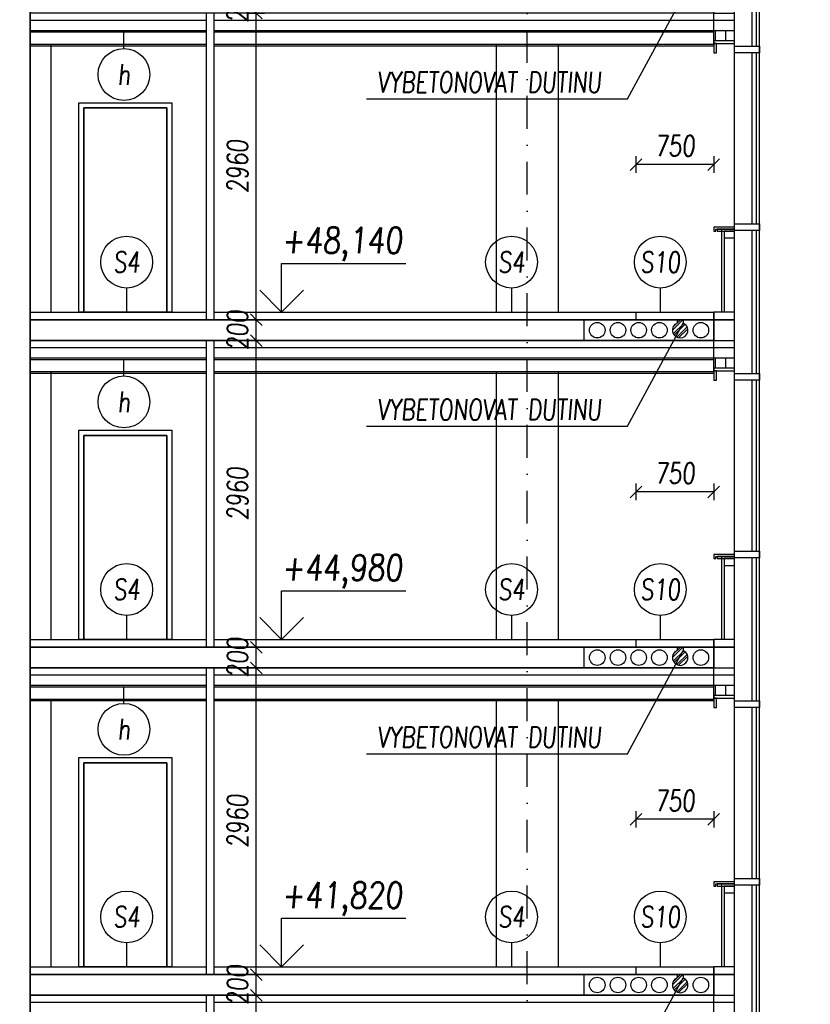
# Model space of a CAD drawing. Header units: millimetres. Extents: x -24606338 to 439687, y 151354 to 480404.
# Tile 74 of 93: x 367538 to 375170, y 229291 to 238794. Entities that reach past the tile are written whole.
import ezdxf
from ezdxf.enums import TextEntityAlignment as Align

# ---------------------------------------------------------------- set-up
doc = ezdxf.new("R2010")
doc.units = ezdxf.units.MM
doc.linetypes.add('ČERCHOVANÁ', pattern=[25.4, 12.7, -6.35, 0, -6.35])
for name, color, linetype in [('DVERE', 4, 'Continuous'), ('KOTY', 7, 'Continuous'), ('KOTY - FASÁDA', 7, 'Continuous'), ('NOVA', 240, 'Continuous'), ('NOVÁ INTERIERY', 240, 'Continuous'), ('OSY', 7, 'Continuous'), ('TENKA', 4, 'Continuous'), ('TLUSTA', 2, 'Continuous'), ('ŽB', 3, 'Continuous')]:
    doc.layers.add(name, color=color, linetype=linetype)
doc.styles.add('CS-ROMANS', font='romans.shx', dxfattribs={"width": 0.75, "oblique": 5})
doc.styles.add('CS-ROMANS_100', font='romans.shx', dxfattribs={"width": 0.75, "oblique": 5, "height": 200})
doc.styles.add('ROMANS', font='romans.shx', dxfattribs={"width": 0.75, "oblique": 5, "height": 200})
doc.dimstyles.new('A_KÓTA_100', dxfattribs={"dimtxt": 200, "dimasz": 4, "dimexe": 100, "dimexo": 1500, "dimgap": 80, "dimtad": 1, "dimdec": 0, "dimdsep": 46, "dimtxsty": 'CS-ROMANS_100', "dimblk": 'KOT_CARA20', "dimcen": 90, "dimse1": 1, "dimse2": 1, "dimclrd": 256, "dimclre": 256, "dimclrt": 256, "dimadec": 0, "dimazin": 0, "dimtfac": 1, "dimtdec": 0, "dimtix": 1, "dimtmove": 2, "dimatfit": 3, "dimldrblk": 'OBLIQUE', "dimfxl": 1, "dimfxlon": 1, "dimtolj": 1, "dimarcsym": 0})

# ---------------------------------------------------------------- blocks, each defined once
blk = doc.blocks.new('VÝŠKOVÁ KÓTA 1')
at = {"ltscale": 0.25}
for p, q in [((0, 3.758), (9.586, 3.758)), ((0, 0), (0, 3.758)), ((0, 0), (-1.697, 1.697)), ((0, 0), (1.697, 1.697))]:
    blk.add_line(p, q, dxfattribs=at)
at = {"style": 'ROMANS', "oblique": 5, "width": 0.8}
blk.add_attdef('VÝŠKA', (0, 4.539), '', height=2, dxfattribs=at)
blk = doc.blocks.new('A$C2F1015B4')
at = {"layer": 'NOVA'}
for points in [[(-440.9, 2502.5), (-200, 2502.5), (-200, 2567.5), (-440.9, 2567.5)], [(0, 2592.5), (-200, 2592.5), (-200, 2617.5), (0, 2617.5)], [(0, 2502.5), (-25, 2502.5), (-25, 2592.5), (0, 2592.5)], [(-440.9, 787.5), (-200, 787.5), (-200, 852.5), (-440.9, 852.5)], [(-200, 820), (0, 820), (0, 780), (-20, 780), (-20, 800), (-200, 800)], [(-200, 800), (-33.5, 800), (-33.5, 780), (-200, 780)], [(-200, 780), (-100, 780), (-100, 715), (-200, 715)], [(0, -75), (-200, -75), (-200, 0), (0, 0)], [(0, -275), (-200, -275), (-200, -75), (0, -75)]]:
    blk.add_lwpolyline(points, close=True, dxfattribs=at)
for points in [[(-440.9, -592.5), (-440.9, 2567.5)], [(-200, -592.5), (-200, 2567.5)], [(-410.9, 852.5), (-410.9, 2502.5)], [(-370.9, 852.5), (-370.9, 2502.5)], [(-410.9, -592.5), (-410.9, 787.5)], [(-370.9, -592.5), (-370.9, 787.5)], [(-100, 780), (-100, 0)], [(-75, 800), (-75, 0)]]:
    blk.add_lwpolyline(points, dxfattribs=at)
blk = doc.blocks.new('KOT_CARA20')
for p, q in [((0, 0), (-14.1, -14.1)), ((0, 20), (0, -20)), ((0, 0), (14.1, 14.1))]:
    blk.add_line(p, q)
blk = doc.blocks.new('*D3291')
at = {"layer": 'Defpoints', "color": 0, "transparency": 16777216}
for p in [(373488.2, 237396), (373488.2, 235972.2), (374238.2, 235972.2)]:
    blk.add_point(p, dxfattribs=at)
at = {"layer": 'KOTY - FASÁDA', "lineweight": -2, "transparency": 16777216}
blk.add_line((374234.2, 237396), (373492.2, 237396), dxfattribs=at)
at = {"layer": 'KOTY - FASÁDA', "lineweight": -2, "transparency": 16777216, "xscale": 4, "yscale": 4, "zscale": 4, "rotation": 180}
blk.add_blockref('KOT_CARA20', (373488.2, 237396), dxfattribs=at)
at = {"layer": 'KOTY - FASÁDA', "lineweight": -2, "transparency": 16777216, "xscale": 4, "yscale": 4, "zscale": 4}
blk.add_blockref('KOT_CARA20', (374238.2, 237396), dxfattribs=at)
at = {"layer": 'KOTY - FASÁDA', "transparency": 16777216, "insert": (373863.2, 237576), "char_height": 200, "attachment_point": 5, "style": 'CS-ROMANS_100'}
blk.add_mtext('\\A1;750', dxfattribs=at)
blk = doc.blocks.new('_OBLIQUE')
at = {"color": 0, "linetype": 'ByBlock', "ltscale": 15}
blk.add_line((-0.5, -0.5), (0.5, 0.5), dxfattribs=at)
blk = doc.blocks.new('*D3292')
at = {"layer": 'Defpoints', "color": 0, "transparency": 16777216}
for p in [(373488.2, 234236), (373488.2, 232812.2), (374238.2, 232812.2)]:
    blk.add_point(p, dxfattribs=at)
at = {"layer": 'KOTY - FASÁDA', "lineweight": -2, "transparency": 16777216}
blk.add_line((374234.2, 234236), (373492.2, 234236), dxfattribs=at)
at = {"layer": 'KOTY - FASÁDA', "lineweight": -2, "transparency": 16777216, "xscale": 4, "yscale": 4, "zscale": 4, "rotation": 180}
blk.add_blockref('KOT_CARA20', (373488.2, 234236), dxfattribs=at)
at = {"layer": 'KOTY - FASÁDA', "lineweight": -2, "transparency": 16777216, "xscale": 4, "yscale": 4, "zscale": 4}
blk.add_blockref('KOT_CARA20', (374238.2, 234236), dxfattribs=at)
at = {"layer": 'KOTY - FASÁDA', "transparency": 16777216, "insert": (373863.2, 234416), "char_height": 200, "attachment_point": 5, "style": 'CS-ROMANS_100'}
blk.add_mtext('\\A1;750', dxfattribs=at)
blk = doc.blocks.new('*D3293')
at = {"layer": 'Defpoints', "color": 0, "transparency": 16777216}
for p in [(373488.2, 231076), (373488.2, 229652.2), (374238.2, 229652.2)]:
    blk.add_point(p, dxfattribs=at)
at = {"layer": 'KOTY - FASÁDA', "lineweight": -2, "transparency": 16777216}
blk.add_line((374234.2, 231076), (373492.2, 231076), dxfattribs=at)
at = {"layer": 'KOTY - FASÁDA', "lineweight": -2, "transparency": 16777216, "xscale": 4, "yscale": 4, "zscale": 4, "rotation": 180}
blk.add_blockref('KOT_CARA20', (373488.2, 231076), dxfattribs=at)
at = {"layer": 'KOTY - FASÁDA', "lineweight": -2, "transparency": 16777216, "xscale": 4, "yscale": 4, "zscale": 4}
blk.add_blockref('KOT_CARA20', (374238.2, 231076), dxfattribs=at)
at = {"layer": 'KOTY - FASÁDA', "transparency": 16777216, "insert": (373863.2, 231256), "char_height": 200, "attachment_point": 5, "style": 'CS-ROMANS_100'}
blk.add_mtext('\\A1;750', dxfattribs=at)
blk = doc.blocks.new('*D3457')
at = {"layer": 'Defpoints', "color": 0, "transparency": 16777216}
for p in [(369821.5, 229377.2), (370292.1, 229377.2), (370346.4, 226417.2)]:
    blk.add_point(p, dxfattribs=at)
at = {"layer": 'KOTY', "lineweight": -2, "transparency": 16777216}
blk.add_line((369821.5, 226421.2), (369821.5, 229373.2), dxfattribs=at)
at = {"layer": 'KOTY', "lineweight": -2, "transparency": 16777216, "xscale": 4, "yscale": 4, "zscale": 4}
for p, rotation in [((369821.5, 229377.2), 90), ((369821.5, 226417.2), 270)]:
    blk.add_blockref('KOT_CARA20', p, dxfattribs=dict(at, rotation=rotation))
at = {"layer": 'KOTY', "transparency": 16777216, "insert": (369641.5, 227897.2), "char_height": 200, "attachment_point": 5, "rotation": 90, "style": 'CS-ROMANS_100'}
blk.add_mtext('\\A1;2960', dxfattribs=at)
blk = doc.blocks.new('*D3458')
at = {"layer": 'Defpoints', "color": 0, "transparency": 16777216}
for p in [(369821.5, 229577.2), (370213.6, 229577.2), (370292.1, 229377.2)]:
    blk.add_point(p, dxfattribs=at)
at = {"layer": 'KOTY', "lineweight": -2, "transparency": 16777216}
for p, q in [((369821.5, 229581.2), (369821.5, 229585.2)), ((369821.5, 229377.2), (369821.5, 229577.2)), ((369821.5, 229373.2), (369821.5, 229369.2))]:
    blk.add_line(p, q, dxfattribs=at)
at = {"layer": 'KOTY', "lineweight": -2, "transparency": 16777216, "xscale": 4, "yscale": 4, "zscale": 4}
for p, rotation in [((369821.5, 229577.2), 270), ((369821.5, 229377.2), 90)]:
    blk.add_blockref('KOT_CARA20', p, dxfattribs=dict(at, rotation=rotation))
at = {"layer": 'KOTY', "transparency": 16777216, "insert": (369641.5, 229477.2), "char_height": 200, "attachment_point": 5, "rotation": 90, "style": 'CS-ROMANS_100'}
blk.add_mtext('\\A1;200', dxfattribs=at)
blk = doc.blocks.new('*D3459')
at = {"layer": 'Defpoints', "color": 0, "transparency": 16777216}
for p in [(369821.5, 232537.2), (370350.1, 232537.2), (370213.6, 229577.2)]:
    blk.add_point(p, dxfattribs=at)
at = {"layer": 'KOTY', "lineweight": -2, "transparency": 16777216}
blk.add_line((369821.5, 229581.2), (369821.5, 232533.2), dxfattribs=at)
at = {"layer": 'KOTY', "lineweight": -2, "transparency": 16777216, "xscale": 4, "yscale": 4, "zscale": 4}
for p, rotation in [((369821.5, 232537.2), 90), ((369821.5, 229577.2), 270)]:
    blk.add_blockref('KOT_CARA20', p, dxfattribs=dict(at, rotation=rotation))
at = {"layer": 'KOTY', "transparency": 16777216, "insert": (369641.5, 231057.2), "char_height": 200, "attachment_point": 5, "rotation": 90, "style": 'CS-ROMANS_100'}
blk.add_mtext('\\A1;2960', dxfattribs=at)
blk = doc.blocks.new('*D3460')
at = {"layer": 'Defpoints', "color": 0, "transparency": 16777216}
for p in [(369821.5, 232737.2), (370364.7, 232737.2), (370350.1, 232537.2)]:
    blk.add_point(p, dxfattribs=at)
at = {"layer": 'KOTY', "lineweight": -2, "transparency": 16777216}
for p, q in [((369821.5, 232741.2), (369821.5, 232745.2)), ((369821.5, 232537.2), (369821.5, 232737.2)), ((369821.5, 232533.2), (369821.5, 232529.2))]:
    blk.add_line(p, q, dxfattribs=at)
at = {"layer": 'KOTY', "lineweight": -2, "transparency": 16777216, "xscale": 4, "yscale": 4, "zscale": 4}
for p, rotation in [((369821.5, 232737.2), 270), ((369821.5, 232537.2), 90)]:
    blk.add_blockref('KOT_CARA20', p, dxfattribs=dict(at, rotation=rotation))
at = {"layer": 'KOTY', "transparency": 16777216, "insert": (369641.5, 232637.2), "char_height": 200, "attachment_point": 5, "rotation": 90, "style": 'CS-ROMANS_100'}
blk.add_mtext('\\A1;200', dxfattribs=at)
blk = doc.blocks.new('*D3461')
at = {"layer": 'Defpoints', "color": 0, "transparency": 16777216}
for p in [(369821.5, 235697.2), (370213.6, 235697.2), (370364.7, 232737.2)]:
    blk.add_point(p, dxfattribs=at)
at = {"layer": 'KOTY', "lineweight": -2, "transparency": 16777216}
blk.add_line((369821.5, 232741.2), (369821.5, 235693.2), dxfattribs=at)
at = {"layer": 'KOTY', "lineweight": -2, "transparency": 16777216, "xscale": 4, "yscale": 4, "zscale": 4}
for p, rotation in [((369821.5, 235697.2), 90), ((369821.5, 232737.2), 270)]:
    blk.add_blockref('KOT_CARA20', p, dxfattribs=dict(at, rotation=rotation))
at = {"layer": 'KOTY', "transparency": 16777216, "insert": (369641.5, 234217.2), "char_height": 200, "attachment_point": 5, "rotation": 90, "style": 'CS-ROMANS_100'}
blk.add_mtext('\\A1;2960', dxfattribs=at)
blk = doc.blocks.new('*D3462')
at = {"layer": 'Defpoints', "color": 0, "transparency": 16777216}
for p in [(369821.5, 235897.2), (370213.6, 235897.2), (370213.6, 235697.2)]:
    blk.add_point(p, dxfattribs=at)
at = {"layer": 'KOTY', "lineweight": -2, "transparency": 16777216}
for p, q in [((369821.5, 235901.2), (369821.5, 235905.2)), ((369821.5, 235697.2), (369821.5, 235897.2)), ((369821.5, 235693.2), (369821.5, 235689.2))]:
    blk.add_line(p, q, dxfattribs=at)
at = {"layer": 'KOTY', "lineweight": -2, "transparency": 16777216, "xscale": 4, "yscale": 4, "zscale": 4}
for p, rotation in [((369821.5, 235897.2), 270), ((369821.5, 235697.2), 90)]:
    blk.add_blockref('KOT_CARA20', p, dxfattribs=dict(at, rotation=rotation))
at = {"layer": 'KOTY', "transparency": 16777216, "insert": (369641.5, 235797.2), "char_height": 200, "attachment_point": 5, "rotation": 90, "style": 'CS-ROMANS_100'}
blk.add_mtext('\\A1;200', dxfattribs=at)
blk = doc.blocks.new('*D3463')
at = {"layer": 'Defpoints', "color": 0, "transparency": 16777216}
for p in [(369821.5, 238857.2), (370314, 238857.2), (370213.6, 235897.2)]:
    blk.add_point(p, dxfattribs=at)
at = {"layer": 'KOTY', "lineweight": -2, "transparency": 16777216}
blk.add_line((369821.5, 235901.2), (369821.5, 238853.2), dxfattribs=at)
at = {"layer": 'KOTY', "lineweight": -2, "transparency": 16777216, "xscale": 4, "yscale": 4, "zscale": 4}
for p, rotation in [((369821.5, 238857.2), 90), ((369821.5, 235897.2), 270)]:
    blk.add_blockref('KOT_CARA20', p, dxfattribs=dict(at, rotation=rotation))
at = {"layer": 'KOTY', "transparency": 16777216, "insert": (369641.5, 237377.2), "char_height": 200, "attachment_point": 5, "rotation": 90, "style": 'CS-ROMANS_100'}
blk.add_mtext('\\A1;2960', dxfattribs=at)
blk = doc.blocks.new('*D3464')
at = {"layer": 'Defpoints', "color": 0, "transparency": 16777216}
for p in [(369821.5, 239057.2), (370328.5, 239057.2), (370314, 238857.2)]:
    blk.add_point(p, dxfattribs=at)
at = {"layer": 'KOTY', "lineweight": -2, "transparency": 16777216}
for p, q in [((369821.5, 239061.2), (369821.5, 239065.2)), ((369821.5, 238857.2), (369821.5, 239057.2)), ((369821.5, 238853.2), (369821.5, 238849.2))]:
    blk.add_line(p, q, dxfattribs=at)
at = {"layer": 'KOTY', "lineweight": -2, "transparency": 16777216, "xscale": 4, "yscale": 4, "zscale": 4}
for p, rotation in [((369821.5, 239057.2), 270), ((369821.5, 238857.2), 90)]:
    blk.add_blockref('KOT_CARA20', p, dxfattribs=dict(at, rotation=rotation))
at = {"layer": 'KOTY', "transparency": 16777216, "insert": (369641.5, 238957.2), "char_height": 200, "attachment_point": 5, "rotation": 90, "style": 'CS-ROMANS_100'}
blk.add_mtext('\\A1;200', dxfattribs=at)
blk = doc.blocks.new('*D3475')
at = {"layer": 'Defpoints', "color": 0, "transparency": 16777216}
for p in [(374689.2, 250657.2), (378819.8, 250657.2), (374558.7, 191074.7)]:
    blk.add_point(p, dxfattribs=at)
at = {"layer": 'KOTY', "lineweight": -2, "transparency": 16777216}
blk.add_line((378819.8, 191078.7), (378819.8, 250653.2), dxfattribs=at)
at = {"layer": 'KOTY', "lineweight": -2, "transparency": 16777216, "xscale": 4, "yscale": 4, "zscale": 4}
for p, rotation in [((378819.8, 250657.2), 90), ((378819.8, 191074.7), 270)]:
    blk.add_blockref('KOT_CARA20', p, dxfattribs=dict(at, rotation=rotation))
at = {"layer": 'KOTY', "transparency": 16777216, "insert": (378639.8, 220865.9), "char_height": 200, "attachment_point": 5, "rotation": 90, "style": 'CS-ROMANS_100'}
blk.add_mtext('\\A1;59583', dxfattribs=at)
blk = doc.blocks.new('*D3477')
at = {"layer": 'Defpoints', "color": 0, "transparency": 16777216}
for p in [(369096.3, 253725.2), (376427, 186462.2), (379425.5, 186462.2)]:
    blk.add_point(p, dxfattribs=at)
at = {"layer": 'KOTY', "lineweight": -2, "transparency": 16777216}
blk.add_line((379425.5, 253721.2), (379425.5, 186466.2), dxfattribs=at)
at = {"layer": 'KOTY', "lineweight": -2, "transparency": 16777216, "xscale": 4, "yscale": 4, "zscale": 4}
for p, rotation in [((379425.5, 253725.2), 90), ((379425.5, 186462.2), 270)]:
    blk.add_blockref('KOT_CARA20', p, dxfattribs=dict(at, rotation=rotation))
at = {"layer": 'KOTY', "transparency": 16777216, "insert": (379245.5, 220093.7), "char_height": 200, "attachment_point": 5, "rotation": 90, "style": 'CS-ROMANS_100'}
blk.add_mtext('\\A1;67263', dxfattribs=at)

msp = doc.modelspace()

# ---------------------------------------------------------------- hatches: boundary and pattern name
at = {"layer": 'NOVA'}
h = msp.add_hatch(dxfattribs=at)
h.set_pattern_fill('ANSI32', color=256, scale=5)
h.set_pattern_definition([(45, (246986.39, -39812.43), (-33.6759605, 33.6759605), []), (45, (247008.84, -39812.43), (-33.6759605, 33.6759605), [])])
h.paths.add_polyline_path([(373943.246, 235865.896, -1.08667676), (373872.296, 235734.323)])
h.paths.add_polyline_path([(373883.246, 235865.896), (373883.246, 235897.158), (373943.246, 235897.158), (373943.246, 235865.896), (373872.296, 235734.323, -0.59688434)])
h = msp.add_hatch(dxfattribs=at)
h.set_pattern_fill('ANSI32', color=256, scale=5)
h.set_pattern_definition([(45, (246986.39, -42972.43), (-33.6759605, 33.6759605), []), (45, (247008.84, -42972.43), (-33.6759605, 33.6759605), [])])
h.paths.add_polyline_path([(373943.246, 232705.896, -1.08667676), (373872.296, 232574.323)])
h.paths.add_polyline_path([(373883.246, 232705.896), (373883.246, 232737.158), (373943.246, 232737.158), (373943.246, 232705.896), (373872.296, 232574.323, -0.59688434)])
h = msp.add_hatch(dxfattribs=at)
h.set_pattern_fill('ANSI32', color=256, scale=5)
h.set_pattern_definition([(45, (246986.39, -46132.43), (-33.6759605, 33.6759605), []), (45, (247008.84, -46132.43), (-33.6759605, 33.6759605), [])])
h.paths.add_polyline_path([(373943.246, 229545.896, -1.08667676), (373872.296, 229414.323)])
h.paths.add_polyline_path([(373883.246, 229545.896), (373883.246, 229577.158), (373943.246, 229577.158), (373943.246, 229545.896), (373872.296, 229414.323, -0.59688434)])

# ---------------------------------------------------------------- linework, layer by layer
at = {"layer": 'DVERE'}
for points in [[(369008.246, 235972.158), (368108.246, 235972.158), (368108.246, 237992.158), (369008.246, 237992.158)], [(369008.246, 235972.158), (368108.246, 235972.158), (368108.246, 237992.158), (369008.246, 237992.158)], [(368958.246, 235972.158), (368158.246, 235972.158), (368158.246, 237942.158), (368958.246, 237942.158)], [(368958.246, 235972.158), (368158.246, 235972.158), (368158.246, 237942.158), (368958.246, 237942.158)], [(369008.246, 232812.158), (368108.246, 232812.158), (368108.246, 234832.158), (369008.246, 234832.158)], [(369008.246, 232812.158), (368108.246, 232812.158), (368108.246, 234832.158), (369008.246, 234832.158)], [(368958.246, 232812.158), (368158.246, 232812.158), (368158.246, 234782.158), (368958.246, 234782.158)], [(368958.246, 232812.158), (368158.246, 232812.158), (368158.246, 234782.158), (368958.246, 234782.158)], [(369008.246, 229652.158), (368108.246, 229652.158), (368108.246, 231672.158), (369008.246, 231672.158)], [(369008.246, 229652.158), (368108.246, 229652.158), (368108.246, 231672.158), (369008.246, 231672.158)], [(368958.246, 229652.158), (368158.246, 229652.158), (368158.246, 231622.158), (368958.246, 231622.158)], [(368958.246, 229652.158), (368158.246, 229652.158), (368158.246, 231622.158), (368958.246, 231622.158)]]:
    msp.add_lwpolyline(points, close=True, dxfattribs=at)
at = {"layer": 'KOTY'}
for p, q in [((368544.475, 238514.9), (368544.475, 238672.158)), ((368570.482, 236204.118), (368570.482, 235972.158)), ((372286.06, 236204.118), (372286.06, 235972.158)), ((373721.548, 236204.118), (373721.548, 235972.158)), ((368544.475, 235354.9), (368544.475, 235512.158)), ((368570.482, 233044.118), (368570.482, 232812.158)), ((372286.06, 233044.118), (372286.06, 232812.158)), ((373721.548, 233044.118), (373721.548, 232812.158)), ((368544.475, 232194.9), (368544.475, 232352.158)), ((368570.482, 229884.118), (368570.482, 229652.158)), ((372286.06, 229884.118), (372286.06, 229652.158)), ((373721.548, 229884.118), (373721.548, 229652.158))]:
    msp.add_line(p, q, dxfattribs=at)
at = {"layer": 'KOTY', "linetype": 'ByBlock'}
for p, q in [((369743.979, 235972.158), (371061.074, 235972.158)), ((369743.979, 232812.158), (371061.074, 232812.158)), ((369743.979, 229652.158), (371061.074, 229652.158))]:
    msp.add_line(p, q, dxfattribs=at)
at = {"layer": 'KOTY', "ltscale": 20}
for centre in [(368544.475, 238264.9), (368570.482, 236454.118), (372286.06, 236454.118), (373721.548, 236454.118), (368544.475, 235104.9), (368570.482, 233294.118), (372286.06, 233294.118), (373721.548, 233294.118), (368544.475, 231944.9), (368570.482, 230134.118), (372286.06, 230134.118), (373721.548, 230134.118)]:
    msp.add_circle(centre, 250, dxfattribs=at)
at = {"layer": 'KOTY - FASÁDA'}
for p, q in [((373405.883, 238029.379), (373943.246, 239025.896)), ((370886.877, 238029.379), (373405.883, 238029.379)), ((373405.883, 234869.379), (373943.246, 235865.896)), ((370886.877, 234869.379), (373405.883, 234869.379)), ((373405.883, 231709.379), (373943.246, 232705.896)), ((370886.877, 231709.379), (373405.883, 231709.379)), ((373405.883, 228549.379), (373943.246, 229545.896))]:
    msp.add_line(p, q, dxfattribs=at)
at = {"layer": 'NOVA'}
for p, q in [((373883.246, 235897.158), (373883.246, 235865.896)), ((373943.246, 235897.158), (373883.246, 235897.158)), ((373883.246, 235897.158), (373883.246, 235865.896)), ((373943.246, 235897.158), (373883.246, 235897.158)), ((373943.246, 235897.158), (374238.246, 235897.158)), ((373943.246, 235897.158), (373943.246, 235865.896)), ((373943.246, 235897.158), (373943.246, 235865.896)), ((374238.246, 235897.158), (374238.246, 235697.158)), ((373883.246, 232737.158), (373883.246, 232705.896)), ((373943.246, 232737.158), (373883.246, 232737.158)), ((373883.246, 232737.158), (373883.246, 232705.896)), ((373943.246, 232737.158), (373883.246, 232737.158)), ((373943.246, 232737.158), (374238.246, 232737.158)), ((373943.246, 232737.158), (373943.246, 232705.896)), ((373943.246, 232737.158), (373943.246, 232705.896)), ((374238.246, 232737.158), (374238.246, 232537.158)), ((373883.246, 229577.158), (373883.246, 229545.896)), ((373943.246, 229577.158), (373883.246, 229577.158)), ((373883.246, 229577.158), (373883.246, 229545.896)), ((373943.246, 229577.158), (373883.246, 229577.158)), ((373943.246, 229577.158), (374238.246, 229577.158)), ((373943.246, 229577.158), (373943.246, 229545.896)), ((373943.246, 229577.158), (373943.246, 229545.896)), ((374238.246, 229577.158), (374238.246, 229377.158))]:
    msp.add_line(p, q, dxfattribs=at)
for points in [[(374238.246, 235897.158), (373488.246, 235897.158), (373488.246, 235972.158), (374238.246, 235972.158)], [(374238.246, 232737.158), (373488.246, 232737.158), (373488.246, 232812.158), (374238.246, 232812.158)], [(374238.246, 229577.158), (373488.246, 229577.158), (373488.246, 229652.158), (374238.246, 229652.158)]]:
    msp.add_lwpolyline(points, close=True, dxfattribs=at)
for points in [[(374028.246, 235897.158), (374238.246, 235897.158), (374238.246, 235697.158), (374028.246, 235697.158)], [(374028.246, 232737.158), (374238.246, 232737.158), (374238.246, 232537.158), (374028.246, 232537.158)], [(374028.246, 229577.158), (374238.246, 229577.158), (374238.246, 229377.158), (374028.246, 229377.158)]]:
    msp.add_lwpolyline(points, dxfattribs=at)
for centre in [(373913.246, 235797.158), (373913.246, 232637.158), (373913.246, 229477.158)]:
    msp.add_arc(centre, 75, 113.5781785, 66.4218215, dxfattribs=at)
at = {"layer": 'NOVÁ INTERIERY'}
for p, q in [((374238.246, 238589.658), (374238.246, 238672.158)), ((374253.246, 238589.658), (374253.246, 238687.158)), ((374353.246, 238589.658), (374353.246, 238687.158)), ((374238.246, 235429.658), (374238.246, 235512.158)), ((374253.246, 235429.658), (374253.246, 235527.158)), ((374353.246, 235429.658), (374353.246, 235527.158)), ((374253.246, 232269.658), (374253.246, 232367.158)), ((374353.246, 232269.658), (374353.246, 232367.158)), ((374238.246, 232269.658), (374238.246, 232352.158))]:
    msp.add_line(p, q, dxfattribs=at)
for points in [[(369338.246, 238787.158), (367638.246, 238787.158)], [(374438.246, 238787.158), (369413.246, 238787.158)], [(369338.246, 238687.158), (367638.246, 238687.158)], [(369338.246, 238672.158), (367638.246, 238672.158)], [(374438.246, 238687.158), (369413.246, 238687.158)], [(374238.246, 238672.158), (369413.246, 238672.158)], [(369338.246, 235627.158), (367638.246, 235627.158)], [(374438.246, 235627.158), (369413.246, 235627.158)], [(369338.246, 235527.158), (367638.246, 235527.158)], [(369338.246, 235512.158), (367638.246, 235512.158)], [(374438.246, 235527.158), (369413.246, 235527.158)], [(374238.246, 235512.158), (369413.246, 235512.158)], [(369338.246, 232467.158), (367638.246, 232467.158)], [(374438.246, 232467.158), (369413.246, 232467.158)], [(369338.246, 232367.158), (367638.246, 232367.158)], [(374438.246, 232367.158), (369413.246, 232367.158)], [(369338.246, 232352.158), (367638.246, 232352.158)], [(374238.246, 232352.158), (369413.246, 232352.158)], [(369338.246, 229307.158), (367638.246, 229307.158)], [(374438.246, 229307.158), (369413.246, 229307.158)]]:
    msp.add_lwpolyline(points, dxfattribs=at)
for points in [[(368108.246, 237992.158), (369008.246, 237992.158), (369008.246, 235972.158), (368108.246, 235972.158)], [(368158.246, 235972.158), (368958.246, 235972.158), (368958.246, 237942.158), (368158.246, 237942.158)], [(368108.246, 234832.158), (369008.246, 234832.158), (369008.246, 232812.158), (368108.246, 232812.158)], [(368158.246, 232812.158), (368958.246, 232812.158), (368958.246, 234782.158), (368158.246, 234782.158)], [(368108.246, 231672.158), (369008.246, 231672.158), (369008.246, 229652.158), (368108.246, 229652.158)], [(368158.246, 229652.158), (368958.246, 229652.158), (368958.246, 231622.158), (368158.246, 231622.158)]]:
    msp.add_lwpolyline(points, close=True, dxfattribs=at)
at = {"layer": 'OSY', "linetype": 'ČERCHOVANÁ', "ltscale": 25}
for points in [[(367638.246, 174688.935), (367638.246, 251607.158)], [(372438.246, 182487.158), (372438.246, 251607.158)]]:
    msp.add_lwpolyline(points, dxfattribs=at)
at = {"layer": 'TENKA'}
for p, q in [((367638.246, 238542.158), (369338.246, 238542.158)), ((369413.246, 238542.158), (374238.246, 238542.158)), ((372988.246, 235697.158), (372988.246, 235897.158)), ((367638.246, 235382.158), (369338.246, 235382.158)), ((369413.246, 235382.158), (374238.246, 235382.158)), ((372988.246, 232537.158), (372988.246, 232737.158)), ((367638.246, 232222.158), (369338.246, 232222.158)), ((369413.246, 232222.158), (374238.246, 232222.158)), ((372988.246, 229377.158), (372988.246, 229577.158))]:
    msp.add_line(p, q, dxfattribs=at)
for points in [[(369413.246, 238557.158), (374238.246, 238557.158), (374238.246, 238857.158), (367638.246, 238857.158), (367638.246, 238557.158), (369338.246, 238557.158)], [(367838.246, 238557.158), (367838.246, 235972.158)], [(372138.246, 238557.158), (372138.246, 235972.158)], [(372738.246, 235972.158), (372738.246, 238557.158)], [(367638.246, 235897.158), (374238.246, 235897.158)], [(369413.246, 235397.158), (374238.246, 235397.158), (374238.246, 235697.158), (367638.246, 235697.158), (367638.246, 235397.158), (369338.246, 235397.158)], [(367838.246, 235397.158), (367838.246, 232812.158)], [(372138.246, 235397.158), (372138.246, 232812.158)], [(372738.246, 232812.158), (372738.246, 235397.158)], [(367638.246, 232737.158), (374238.246, 232737.158)], [(369413.246, 232237.158), (374238.246, 232237.158), (374238.246, 232537.158), (367638.246, 232537.158), (367638.246, 232237.158), (369338.246, 232237.158)], [(367838.246, 232237.158), (367838.246, 229652.158)], [(372138.246, 232237.158), (372138.246, 229652.158)], [(372738.246, 229652.158), (372738.246, 232237.158)], [(367638.246, 229577.158), (374238.246, 229577.158)], [(369413.246, 229077.158), (374238.246, 229077.158), (374238.246, 229377.158), (367638.246, 229377.158), (367638.246, 229077.158), (369338.246, 229077.158)]]:
    msp.add_lwpolyline(points, dxfattribs=at)
for centre in [(373113.246, 235797.158), (373313.246, 235797.158), (373513.246, 235797.158), (373713.246, 235797.158), (374113.246, 235797.158), (373113.246, 232637.158), (373313.246, 232637.158), (373513.246, 232637.158), (373713.246, 232637.158), (374113.246, 232637.158), (373113.246, 229477.158), (373313.246, 229477.158), (373513.246, 229477.158), (373713.246, 229477.158), (374113.246, 229477.158)]:
    msp.add_circle(centre, 75, dxfattribs=at)
at = {"layer": 'TLUSTA'}
for points in [[(367638.246, 245177.158), (367638.246, 179112.158)], [(369338.246, 238857.158), (369338.246, 235897.158)], [(369413.246, 238857.158), (369413.246, 235897.158)], [(367638.246, 235972.158), (369338.246, 235972.158)], [(369413.246, 235972.158), (374238.246, 235972.158)], [(374238.246, 235697.158), (374238.246, 235972.158)], [(374238.246, 235697.158), (374238.246, 235972.158)], [(374238.246, 235697.158), (374238.246, 235972.158)], [(374238.246, 235697.158), (374238.246, 235972.158)], [(374238.246, 235697.158), (374238.246, 235972.158)], [(367638.246, 235697.158), (374238.246, 235697.158)], [(369338.246, 235697.158), (369338.246, 232737.158)], [(369413.246, 235697.158), (369413.246, 232737.158)], [(367638.246, 232812.158), (369338.246, 232812.158)], [(369413.246, 232812.158), (374238.246, 232812.158)], [(374238.246, 232537.158), (374238.246, 232812.158)], [(374238.246, 232537.158), (374238.246, 232812.158)], [(374238.246, 232537.158), (374238.246, 232812.158)], [(374238.246, 232537.158), (374238.246, 232812.158)], [(374238.246, 232537.158), (374238.246, 232812.158)], [(367638.246, 232537.158), (374238.246, 232537.158)], [(369338.246, 232537.158), (369338.246, 229577.158)], [(369413.246, 232537.158), (369413.246, 229577.158)], [(367638.246, 229652.158), (369338.246, 229652.158)], [(369413.246, 229652.158), (374238.246, 229652.158)], [(374238.246, 229377.158), (374238.246, 229652.158)], [(374238.246, 229377.158), (374238.246, 229652.158)], [(374238.246, 229377.158), (374238.246, 229652.158)], [(374238.246, 229377.158), (374238.246, 229652.158)], [(374238.246, 229377.158), (374238.246, 229652.158)], [(367638.246, 229377.158), (374238.246, 229377.158)], [(369338.246, 229377.158), (369338.246, 226417.158)], [(369413.246, 229377.158), (369413.246, 226417.158)]]:
    msp.add_lwpolyline(points, dxfattribs=at)
at = {"layer": 'ŽB'}
msp.add_lwpolyline([(367438.246, 245237.158), (367438.246, 179302.158), (367638.246, 179302.158), (367638.246, 245237.158)], dxfattribs=at)
for points in [[(367638.246, 235697.158), (374238.246, 235697.158), (374238.246, 235897.158), (367638.246, 235897.158)], [(367638.246, 232537.158), (374238.246, 232537.158), (374238.246, 232737.158), (367638.246, 232737.158)], [(367638.246, 229377.158), (374238.246, 229377.158), (374238.246, 229577.158), (367638.246, 229577.158)]]:
    msp.add_lwpolyline(points, close=True, dxfattribs=at)

# ---------------------------------------------------------------- block references
at = {"layer": 'KOTY', "xscale": 125, "yscale": 125, "zscale": 125}
for p, values in [((370066.953, 235972.158), {'VÝŠKA': '+48,140'}), ((370066.953, 232812.158), {'VÝŠKA': '+44,980'}), ((370066.953, 229652.158), {'VÝŠKA': '+41,820'})]:
    msp.add_blockref('VÝŠKOVÁ KÓTA 1', p, dxfattribs=at).add_auto_attribs(values)
at = {"layer": 'NOVA', "xscale": -1}
for p in [(374238.246, 239132.158), (374238.246, 235972.158), (374238.246, 232812.158), (374238.246, 229652.158)]:
    msp.add_blockref('A$C2F1015B4', p, dxfattribs=at)

# ---------------------------------------------------------------- texts
at = {"layer": 'KOTY', "ltscale": 20, "style": 'CS-ROMANS', "oblique": 5, "width": 0.75}
for s, p in [('h', (368544.475, 238264.9)), ('S4', (368570.482, 236454.118)), ('S4', (372286.06, 236454.118)), ('S10', (373721.548, 236454.118)), ('h', (368544.475, 235104.9)), ('S4', (368570.482, 233294.118)), ('S4', (372286.06, 233294.118)), ('S10', (373721.548, 233294.118)), ('h', (368544.475, 231944.9)), ('S4', (368570.482, 230134.118)), ('S4', (372286.06, 230134.118)), ('S10', (373721.548, 230134.118))]:
    msp.add_text(s, height=200, dxfattribs=at).set_placement(p, align=Align.MIDDLE)
at = {"layer": 'KOTY - FASÁDA', "ltscale": 15, "style": 'CS-ROMANS', "oblique": 5, "width": 0.75}
for p in [(370986.222, 238090.228), (370986.222, 234930.228), (370986.222, 231770.228)]:
    msp.add_text('VYBETONOVAT DUTINU ', height=200, dxfattribs=at).set_placement(p)

# ---------------------------------------------------------------- dimensions: what is measured, and where the dimension line sits
at = {"layer": 'KOTY'}
for base, p1, p2, picture, middle in [((379425.544, 186462.158), (369096.282, 253725.158), (376427.033, 186462.158), '*D3477', (379245.544, 220093.658)), ((378819.773283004, 250657.157598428), (374558.717866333, 191074.657583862), (374689.189890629, 250657.157598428), '*D3475', (378639.773283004, 220865.907591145)), ((369821.499, 239057.158), (370313.989, 238857.158), (370328.542, 239057.158), '*D3464', (369641.499, 238957.158)), ((369821.499, 238857.158), (370213.584, 235897.158), (370313.989, 238857.158), '*D3463', (369641.499, 237377.158)), ((369821.499, 235897.158), (370213.584, 235697.158), (370213.584, 235897.158), '*D3462', (369641.499, 235797.158)), ((369821.499, 235697.158), (370364.663, 232737.158), (370213.584, 235697.158), '*D3461', (369641.499, 234217.158)), ((369821.499, 232737.158), (370350.11, 232537.158), (370364.663, 232737.158), '*D3460', (369641.499, 232637.158)), ((369821.499, 232537.158), (370213.584, 229577.158), (370350.11, 232537.158), '*D3459', (369641.499, 231057.158)), ((369821.499, 229577.158), (370292.088, 229377.158), (370213.584, 229577.158), '*D3458', (369641.499, 229477.158)), ((369821.499, 229377.158), (370346.416, 226417.158), (370292.088, 229377.158), '*D3457', (369641.499, 227897.158))]:
    dim = msp.add_linear_dim(base=base, p1=p1, p2=p2, angle=90, dimstyle='A_KÓTA_100', dxfattribs=at)
    dim.commit()
    dim.dimension.update_dxf_attribs({"geometry": picture, "text_midpoint": middle})
at = {"layer": 'KOTY - FASÁDA'}
for base, p1, p2, picture, middle in [((373488.246, 237396.048), (374238.246, 235972.158), (373488.246, 235972.158), '*D3291', (373863.246, 237576.048)), ((373488.246, 234236.048), (374238.246, 232812.158), (373488.246, 232812.158), '*D3292', (373863.246, 234416.048)), ((373488.246, 231076.048), (374238.246, 229652.158), (373488.246, 229652.158), '*D3293', (373863.246, 231256.048))]:
    dim = msp.add_linear_dim(base=base, p1=p1, p2=p2, angle=180, dimstyle='A_KÓTA_100', dxfattribs=at)
    dim.commit()
    dim.dimension.update_dxf_attribs({"geometry": picture, "text_midpoint": middle})

doc.saveas('drawing.dxf')
